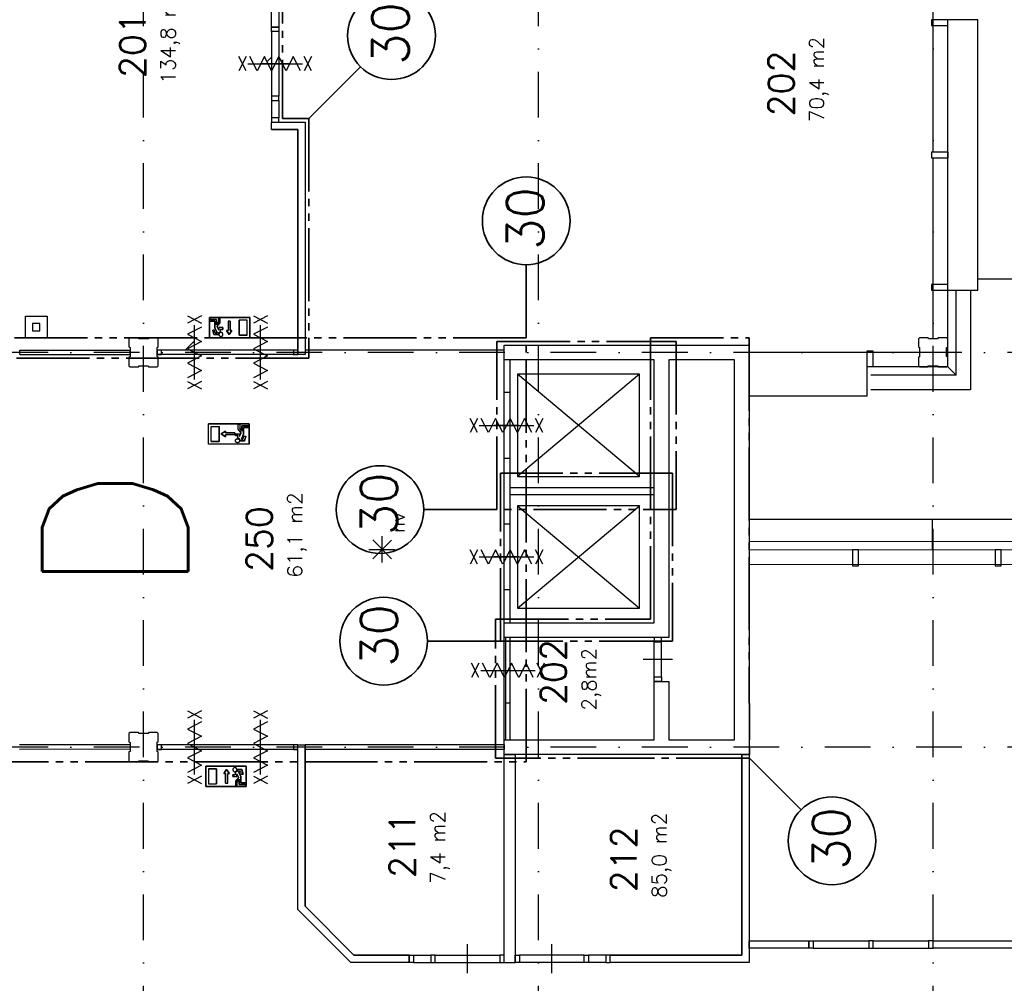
# Model space of a CAD drawing. Extents: x 36324 to 146208, y 143889 to 220609.
# Tile 15 of 21: x 114068 to 127538, y 177550 to 190730. Entities that reach past the tile are written whole.
import ezdxf
from ezdxf.enums import TextEntityAlignment as Align

# ---------------------------------------------------------------- set-up
doc = ezdxf.new("R2010")
doc.units = 0
doc.header["$LTSCALE"] = 100
for name, pattern in [('B0302', [12.5, 6.25, -3.125, 0, -3.125]), ('B0701', [2.34375, 1.5625, -0.78125]), ('B0804', [15, 10, -1, 1, -1, 1, -1])]:
    doc.linetypes.add(name, pattern=pattern)
for name, color, linetype in [('Bouwkundig', 253, 'CONTINUOUS'), ('Bouwkundig tekst', 252, 'CONTINUOUS'), ('Stramien', 252, 'B0302')]:
    doc.layers.add(name, color=color, linetype=linetype)
doc.layers.add('brandscheiding', color=40, linetype='B0804', lineweight=35)
doc.styles.add('bouwk tekst', font='romans.shx')
doc.styles.get("Standard").update_dxf_attribs({"font": 'romans.shx'})

msp = doc.modelspace()

# ---------------------------------------------------------------- linework, layer by layer
at = {"layer": 'Bouwkundig', "linetype": 'Continuous'}
for p, q in [((117450, 190156), (117513, 190219)), ((126563, 186365), (126563, 187030)), ((126763, 185980), (126763, 187030)), ((126877, 185866), (126877, 187030)), ((127077, 187030), (127077, 185666)), ((116663, 186380), (116663, 186657)), ((116663, 186657), (117218, 186657)), ((116672, 186629), (116760, 186629)), ((116672, 186606), (116672, 186629)), ((116737, 186606), (116672, 186606)), ((116737, 186517), (116737, 186606)), ((116760, 186629), (116760, 186555)), ((116760, 186555), (116788, 186591)), ((116771, 186532), (116811, 186583)), ((116811, 186652), (116788, 186652)), ((116788, 186652), (116788, 186591)), ((116811, 186583), (116811, 186652)), ((116918, 186608), (116918, 186478)), ((116946, 186608), (116946, 186478)), ((117181, 186620), (117070, 186620)), ((117070, 186417), (117070, 186620)), ((117181, 186417), (117181, 186620)), ((117218, 186380), (117218, 186657)), ((116732, 186486), (116708, 186486)), ((116723, 186426), (116708, 186486)), ((116741, 186449), (116732, 186486)), ((116768, 186449), (116737, 186517)), ((116741, 186449), (116768, 186449)), ((116792, 186485), (116771, 186532)), ((116792, 186485), (116792, 186518)), ((116848, 186518), (116792, 186518)), ((116816, 186462), (116816, 186495)), ((116848, 186495), (116816, 186495)), ((116848, 186518), (116848, 186495)), ((116932, 186423), (116895, 186478)), ((116895, 186478), (116918, 186478)), ((116969, 186478), (116932, 186423)), ((116946, 186478), (116969, 186478)), ((116332, 186210), (116459, 186337)), ((116784, 186426), (116723, 186426)), ((117181, 186417), (117070, 186417)), ((126378, 186180), (125713, 186180)), ((126763, 185980), (125713, 185980)), ((126763, 185980), (126877, 185866)), ((126877, 185866), (125713, 185866)), ((127077, 185666), (125713, 185666)), ((117205, 185203), (116650, 185203)), ((116650, 184925), (116650, 185203)), ((116687, 185166), (116798, 185166)), ((116687, 184962), (116687, 185166)), ((116798, 184962), (116798, 185166)), ((116881, 185101), (116826, 185064)), ((116881, 185078), (116881, 185101)), ((117057, 185198), (117080, 185198)), ((117057, 185129), (117057, 185198)), ((117097, 185077), (117057, 185129)), ((117080, 185198), (117080, 185137)), ((117108, 185101), (117080, 185137)), ((117196, 185175), (117108, 185175)), ((117108, 185175), (117108, 185101)), ((117131, 185152), (117196, 185152)), ((117131, 185063), (117131, 185152)), ((117196, 185152), (117196, 185175)), ((117205, 184925), (117205, 185203)), ((116687, 184962), (116798, 184962)), ((116826, 185064), (116881, 185027)), ((117011, 185078), (116881, 185078)), ((117011, 185050), (116881, 185050)), ((116881, 185027), (116881, 185050)), ((117011, 185050), (117011, 185078)), ((117020, 185064), (117020, 185041)), ((117020, 185064), (117076, 185064)), ((117020, 185041), (117053, 185041)), ((117053, 185007), (117053, 185041)), ((117076, 185031), (117097, 185078)), ((117076, 185031), (117076, 185064)), ((117084, 184972), (117145, 184972)), ((117100, 184995), (117131, 185063)), ((117127, 184995), (117100, 184995)), ((117127, 184995), (117136, 185032)), ((117136, 185032), (117160, 185032)), ((117145, 184972), (117160, 185032)), ((117205, 184925), (116650, 184925)), ((126555, 183478), (126554, 183894)), ((119153, 183358, 2600), (118897, 183614, 2600)), ((118897, 183358, 2600), (119152, 183613, 2600)), ((119026, 183305, 2600), (119026, 183666, 2600)), ((118845, 183485, 2600), (119205, 183485, 2600)), ((122947, 182280), (120697, 182280)), ((116613, 180519), (116613, 180241)), ((117168, 180519), (117168, 180241)), ((116650, 180482), (116761, 180482)), ((116650, 180482), (116650, 180278)), ((116761, 180482), (116761, 180278)), ((116862, 180420), (116899, 180475)), ((116885, 180420), (116862, 180420)), ((116885, 180290), (116885, 180420)), ((116899, 180475), (116936, 180420)), ((116936, 180420), (116913, 180420)), ((116913, 180290), (116913, 180420)), ((116983, 180403), (117016, 180403)), ((116983, 180380), (116983, 180403)), ((116983, 180380), (117039, 180380)), ((117016, 180437), (117016, 180403)), ((117060, 180367), (117020, 180315)), ((117039, 180414), (117039, 180380)), ((117039, 180414), (117060, 180367)), ((117047, 180473), (117108, 180473)), ((117090, 180449), (117063, 180449)), ((117063, 180449), (117094, 180381)), ((117090, 180449), (117099, 180412)), ((117094, 180381), (117094, 180292)), ((117099, 180412), (117123, 180412)), ((117108, 180473), (117123, 180412)), ((117168, 180241), (116613, 180241)), ((116650, 180278), (116761, 180278)), ((117020, 180315), (117020, 180246)), ((117020, 180246), (117044, 180246)), ((117071, 180343), (117044, 180307)), ((117044, 180246), (117044, 180307)), ((117071, 180269), (117071, 180343)), ((117159, 180269), (117071, 180269)), ((117094, 180292), (117159, 180292)), ((117159, 180292), (117159, 180269))]:
    msp.add_line(p, q, dxfattribs=at)
at = {"layer": 'Bouwkundig', "linetype": 'B0701'}
for p, q in [((115578, 186380), (115563, 186365)), ((115563, 186365), (115563, 186254)), ((115695, 186380), (115578, 186380)), ((115700, 186365), (115695, 186380)), ((115825, 186365), (115700, 186365)), ((115833, 186380), (115825, 186365)), ((115948, 186380), (115833, 186380)), ((115963, 186365), (115948, 186380)), ((115963, 186252), (115963, 186365)), ((126378, 186380), (126363, 186365)), ((126363, 186365), (126363, 186254)), ((126495, 186380), (126378, 186380)), ((126500, 186365), (126495, 186380)), ((126625, 186365), (126500, 186365)), ((126633, 186380), (126625, 186365)), ((126748, 186380), (126633, 186380)), ((126763, 186365), (126748, 186380)), ((126763, 186252), (126763, 186365)), ((115563, 186254), (115578, 186246)), ((115578, 186246), (115578, 186121)), ((115948, 186247), (115963, 186252)), ((115948, 186122), (115948, 186247)), ((126363, 186254), (126378, 186246)), ((126378, 186246), (126378, 186121)), ((126748, 186247), (126763, 186252)), ((126748, 186122), (126748, 186247)), ((115578, 186121), (115563, 186116)), ((115563, 186116), (115563, 185995)), ((115963, 186114), (115948, 186122)), ((115963, 185995), (115963, 186114)), ((126378, 186121), (126363, 186116)), ((126363, 186116), (126363, 185995)), ((126763, 186114), (126748, 186122)), ((126763, 185995), (126763, 186114)), ((115563, 185995), (115578, 185980)), ((115578, 185980), (115693, 185980)), ((115693, 185980), (115701, 185995)), ((115701, 185995), (115826, 185995)), ((115826, 185995), (115831, 185980)), ((115831, 185980), (115948, 185980)), ((115948, 185980), (115963, 185995)), ((126363, 185995), (126378, 185980)), ((126378, 185980), (126493, 185980)), ((126493, 185980), (126501, 185995)), ((126501, 185995), (126626, 185995)), ((126626, 185995), (126631, 185980)), ((126631, 185980), (126748, 185980)), ((126748, 185980), (126763, 185995)), ((115578, 180980), (115563, 180965)), ((115563, 180965), (115563, 180854)), ((115695, 180980), (115578, 180980)), ((115700, 180965), (115695, 180980)), ((115825, 180965), (115700, 180965)), ((115833, 180980), (115825, 180965)), ((115948, 180980), (115833, 180980)), ((115963, 180965), (115948, 180980)), ((115963, 180852), (115963, 180965)), ((115563, 180854), (115578, 180846)), ((115578, 180846), (115578, 180721)), ((115948, 180847), (115963, 180852)), ((115948, 180722), (115948, 180847)), ((115578, 180721), (115563, 180716)), ((115563, 180716), (115563, 180595)), ((115963, 180714), (115948, 180722)), ((115963, 180595), (115963, 180714)), ((115563, 180595), (115578, 180580)), ((115578, 180580), (115693, 180580)), ((115693, 180580), (115701, 180595)), ((115701, 180595), (115826, 180595)), ((115826, 180595), (115831, 180580)), ((115831, 180580), (115948, 180580)), ((115948, 180580), (115963, 180595))]:
    msp.add_line(p, q, dxfattribs=at)
at = {"layer": 'Bouwkundig', "linetype": 'Continuous'}
for points in [[(117613, 190630), (117513, 190630), (117513, 194330), (119813, 194330)], [(117513, 190680), (117513, 194330)], [(117613, 194230), (117613, 190680)], [(117513, 190630), (117513, 190680)], [(117613, 190630), (117513, 190630)], [(117613, 190680), (117613, 190630)], [(126563, 188920), (126563, 190650)], [(126763, 187030), (127177, 187030), (127177, 190730), (127077, 190730)], [(127177, 190730), (126763, 190730)], [(126763, 187110), (126763, 190650)], [(126877, 187030), (127177, 187030), (127177, 190730), (127077, 190730)], [(117513, 190571), (117513, 189685)], [(117613, 190571), (117613, 189685)], [(117166, 190031), (117066, 190225)], [(117166, 190225), (117066, 190031)], [(117910, 190031), (117811, 190225), (117712, 190031), (117613, 190225), (117514, 190031), (117415, 190225), (117316, 190031), (117217, 190225)], [(118061, 190031), (117961, 190225)], [(118061, 190225), (117961, 190031)], [(117191, 190128), (117936, 190128)], [(117763, 190128), (117563, 190128), (117363, 190128)], [(117763, 190128), (117563, 190128), (117363, 190128)], [(117513, 189626), (117513, 189390)], [(117613, 189626), (117613, 189390)], [(117513, 189330), (117972, 189330), (117972, 186150)], [(117513, 189230), (117513, 189330)], [(117513, 189330), (117972, 189330)], [(117972, 189330), (117972, 186150)], [(117513, 189230), (117872, 189230), (117872, 186150)], [(117872, 189230), (117513, 189230)], [(117872, 186150), (117872, 189230)], [(126763, 188920), (126763, 188840)], [(126563, 187110), (126563, 188840)], [(103963, 180466), (103963, 152780), (138363, 152780), (138363, 187180), (127177, 187180)], [(126563, 186365), (126563, 187030)], [(114445, 186376), (114145, 186376), (114145, 186676), (114445, 186676), (114445, 186376)], [(116556, 186678), (116362, 186578)], [(116362, 186678), (116556, 186578)], [(116672, 186629), (116672, 186606), (116737, 186606), (116737, 186517), (116768, 186449), (116741, 186449), (116732, 186486), (116708, 186486), (116723, 186426), (116784, 186426), (116785, 186432), (116785, 186434), (116786, 186437), (116787, 186439), (116788, 186443), (116790, 186446), (116791, 186447), (116793, 186450), (116795, 186452), (116798, 186454), (116801, 186456), (116804, 186458), (116807, 186459), (116811, 186461), (116814, 186461), (116816, 186462), (116816, 186495), (116848, 186495), (116848, 186518), (116792, 186518), (116792, 186485), (116771, 186532), (116811, 186583), (116811, 186652), (116788, 186652), (116788, 186591), (116760, 186555), (116760, 186629), (116672, 186629)], [(116946, 186608), (116918, 186608), (116918, 186478), (116895, 186478), (116932, 186423), (116969, 186478), (116946, 186478), (116946, 186608)], [(117070, 186620), (117070, 186417), (117181, 186417), (117181, 186620), (117070, 186620)], [(117458, 186678), (117264, 186578)], [(117264, 186678), (117458, 186578)], [(116556, 186527), (116362, 186428), (116556, 186329), (116362, 186230), (116556, 186131), (116362, 186032), (116556, 185933), (116362, 185834)], [(116459, 185808), (116459, 186553)], [(116784, 186426), (116784, 186426), (116784, 186427), (116784, 186427), (116784, 186427), (116784, 186428), (116784, 186428), (116784, 186429), (116784, 186429), (116784, 186429), (116784, 186430), (116784, 186430), (116784, 186431), (116785, 186431), (116785, 186431), (116785, 186432), (116785, 186432), (116785, 186433), (116785, 186433), (116785, 186433), (116785, 186434), (116785, 186434), (116785, 186435), (116785, 186435), (116785, 186435), (116786, 186436), (116786, 186436), (116786, 186437), (116786, 186437), (116786, 186437), (116786, 186438), (116786, 186438), (116786, 186439), (116787, 186439), (116787, 186439), (116787, 186440), (116787, 186440), (116787, 186440), (116787, 186441), (116788, 186441), (116788, 186442), (116788, 186442), (116788, 186442), (116788, 186443), (116788, 186443), (116789, 186443), (116789, 186444), (116789, 186444), (116789, 186444), (116789, 186445), (116790, 186445), (116790, 186445), (116790, 186446), (116790, 186446), (116791, 186446), (116791, 186447), (116791, 186447), (116791, 186447), (116792, 186448), (116792, 186448), (116792, 186448), (116792, 186449), (116793, 186449), (116793, 186449), (116793, 186450), (116793, 186450), (116794, 186450), (116794, 186451), (116794, 186451), (116794, 186451), (116795, 186451), (116795, 186452), (116795, 186452), (116796, 186452), (116796, 186453), (116796, 186453), (116797, 186453), (116797, 186453), (116797, 186454), (116798, 186454), (116798, 186454), (116798, 186454), (116798, 186455), (116799, 186455), (116799, 186455), (116799, 186455), (116800, 186456), (116800, 186456), (116800, 186456), (116801, 186456), (116801, 186456), (116802, 186457), (116802, 186457), (116802, 186457), (116803, 186457), (116803, 186457), (116803, 186458), (116804, 186458), (116804, 186458), (116804, 186458), (116805, 186458), (116805, 186459), (116805, 186459), (116806, 186459), (116806, 186459), (116807, 186459), (116807, 186459), (116807, 186460), (116808, 186460), (116808, 186460), (116808, 186460), (116809, 186460), (116809, 186460), (116810, 186460), (116810, 186460), (116810, 186461), (116811, 186461), (116811, 186461), (116812, 186461), (116812, 186461), (116812, 186461), (116813, 186461), (116813, 186461), (116814, 186461), (116814, 186461), (116814, 186461), (116815, 186461), (116815, 186462), (116816, 186462)], [(116840, 186406), (116841, 186407), (116842, 186408), (116843, 186409), (116843, 186410), (116844, 186412), (116845, 186413), (116845, 186414), (116846, 186415), (116846, 186416), (116847, 186418), (116847, 186419), (116847, 186420), (116848, 186422), (116848, 186423), (116848, 186424), (116848, 186426), (116848, 186427), (116848, 186428), (116848, 186430), (116847, 186431), (116847, 186433), (116847, 186434), (116846, 186435), (116846, 186436), (116845, 186438), (116845, 186439), (116844, 186440), (116843, 186441), (116843, 186442), (116842, 186443), (116841, 186444), (116840, 186445), (116839, 186446), (116838, 186447), (116837, 186448), (116836, 186449), (116834, 186450), (116833, 186450), (116832, 186451), (116831, 186451), (116830, 186452), (116828, 186452), (116827, 186453), (116826, 186453), (116824, 186453), (116823, 186453), (116822, 186453), (116820, 186454), (116819, 186453), (116818, 186453), (116816, 186453), (116815, 186453), (116813, 186453), (116812, 186452), (116811, 186452), (116810, 186451), (116808, 186451), (116807, 186450), (116806, 186450), (116805, 186449), (116804, 186448), (116803, 186447), (116802, 186446), (116801, 186445), (116800, 186444), (116799, 186443), (116798, 186442), (116797, 186441), (116796, 186440), (116796, 186439), (116795, 186438), (116795, 186436), (116794, 186435), (116794, 186434), (116793, 186433), (116793, 186431), (116793, 186430), (116793, 186428), (116793, 186427), (116792, 186426), (116793, 186424), (116793, 186423), (116793, 186422), (116793, 186420), (116793, 186419), (116794, 186418), (116794, 186416), (116795, 186415), (116795, 186414), (116796, 186413), (116796, 186412), (116797, 186410), (116798, 186409), (116799, 186408), (116800, 186407), (116801, 186406), (116802, 186405), (116803, 186404), (116804, 186403), (116805, 186403), (116806, 186402), (116807, 186401), (116808, 186401), (116810, 186400), (116811, 186400), (116812, 186399), (116813, 186399), (116815, 186399), (116816, 186398), (116818, 186398), (116819, 186398), (116820, 186398), (116822, 186398), (116823, 186398), (116824, 186398), (116826, 186399), (116827, 186399), (116828, 186399), (116830, 186400), (116831, 186400), (116832, 186401), (116833, 186401), (116834, 186402), (116836, 186403), (116837, 186403), (116838, 186404), (116839, 186405), (116840, 186406)], [(116793, 186422), (116794, 186417), (116796, 186412), (116799, 186408), (116801, 186406), (116805, 186403), (116809, 186400), (116815, 186399), (116822, 186398), (116828, 186399), (116832, 186401), (116834, 186402), (116837, 186404), (116839, 186405), (116842, 186409), (116845, 186412), (116846, 186417), (116848, 186422), (116848, 186427), (116848, 186430), (116846, 186436), (116844, 186439), (116841, 186444), (116837, 186448), (116834, 186450), (116830, 186452), (116826, 186453), (116819, 186453), (116813, 186452), (116809, 186451), (116805, 186449), (116802, 186447), (116799, 186443), (116796, 186439), (116794, 186436), (116793, 186432), (116793, 186429), (116793, 186424), (116793, 186422)], [(117458, 186527), (117264, 186428), (117458, 186329), (117264, 186230), (117458, 186131), (117264, 186032), (117458, 185933), (117264, 185834)], [(117361, 185808), (117361, 186553)], [(116459, 185980), (116459, 186180), (116459, 186380)], [(117361, 185980), (117361, 186180), (117361, 186380)], [(114068, 186210), (115578, 186211)], [(114068, 186150), (114068, 186210)], [(115578, 186151), (115578, 186211)], [(117872, 186210), (115948, 186210)], [(120697, 186210), (117972, 186210)], [(120697, 186280), (124047, 186280)], [(120697, 186080), (120697, 186280)], [(124047, 186280), (124047, 180680)], [(125661, 186180), (124063, 186180)], [(114068, 186150), (115578, 186151)], [(117872, 186150), (115948, 186150)], [(117872, 186150), (115948, 186150)], [(117972, 186150), (117872, 186150)], [(120697, 182480), (120697, 186080)], [(122747, 186080), (120697, 186080)], [(120777, 182480), (120777, 186080)], [(122747, 182480), (122747, 186080)], [(122947, 186080), (122947, 182280)], [(123847, 186080), (122947, 186080)], [(123847, 180880), (123847, 186080)], [(125661, 185580), (125661, 185980)], [(116556, 185783), (116362, 185683)], [(116362, 185783), (116556, 185683)], [(117458, 185783), (117264, 185683)], [(117264, 185783), (117458, 185683)], [(122547, 184480), (120877, 185880)], [(122547, 185880), (120877, 184480)], [(120777, 185630), (120697, 185630)], [(125661, 185580), (124047, 185580)], [(120330, 185082), (120230, 185275)], [(120330, 185275), (120230, 185082)], [(121074, 185082), (120975, 185275), (120876, 185082), (120777, 185275), (120678, 185082), (120579, 185275), (120480, 185082), (120381, 185275)], [(121225, 185082), (121125, 185275)], [(121225, 185275), (121125, 185082)], [(117205, 185203), (117205, 184925), (116650, 184925), (116650, 185203), (117205, 185203)], [(116798, 185166), (116798, 184962), (116687, 184962), (116687, 185166), (116798, 185166)], [(117011, 185078), (117011, 185050), (116881, 185050), (116881, 185027), (116826, 185064), (116881, 185101), (116881, 185078), (117011, 185078)], [(117196, 185175), (117196, 185152), (117131, 185152), (117131, 185063), (117100, 184995), (117127, 184995), (117136, 185032), (117160, 185032), (117145, 184972), (117084, 184972), (117084, 184977), (117083, 184980), (117082, 184983), (117081, 184985), (117080, 184989), (117078, 184991), (117077, 184993), (117075, 184996), (117073, 184998), (117070, 185000), (117067, 185002), (117064, 185004), (117062, 185005), (117057, 185006), (117054, 185007), (117053, 185008), (117053, 185041), (117020, 185041), (117020, 185064), (117076, 185064), (117076, 185031), (117097, 185078), (117057, 185129), (117057, 185198), (117080, 185198), (117080, 185137), (117108, 185101), (117108, 185175), (117196, 185175)], [(120355, 185178), (121100, 185178)], [(120895, 185178), (120559, 185178)], [(117075, 184968), (117074, 184963), (117072, 184958), (117069, 184954), (117067, 184951), (117063, 184948), (117059, 184946), (117054, 184944), (117046, 184944), (117040, 184945), (117036, 184947), (117034, 184948), (117031, 184949), (117029, 184951), (117026, 184955), (117024, 184958), (117022, 184963), (117020, 184968), (117020, 184972), (117020, 184976), (117022, 184982), (117024, 184985), (117027, 184989), (117031, 184994), (117034, 184996), (117038, 184998), (117043, 184999), (117049, 184999), (117055, 184998), (117060, 184997), (117063, 184995), (117066, 184993), (117069, 184989), (117072, 184985), (117074, 184982), (117075, 184978), (117075, 184975), (117076, 184970), (117075, 184968)], [(117028, 184952), (117027, 184953), (117026, 184954), (117026, 184955), (117025, 184956), (117024, 184957), (117023, 184959), (117023, 184960), (117022, 184961), (117022, 184962), (117021, 184964), (117021, 184965), (117021, 184966), (117020, 184968), (117020, 184969), (117020, 184970), (117020, 184972), (117020, 184973), (117020, 184974), (117020, 184976), (117021, 184977), (117021, 184978), (117021, 184980), (117022, 184981), (117022, 184982), (117023, 184983), (117023, 184985), (117024, 184986), (117025, 184987), (117026, 184988), (117026, 184989), (117027, 184990), (117028, 184991), (117029, 184992), (117030, 184993), (117031, 184994), (117032, 184995), (117034, 184995), (117035, 184996), (117036, 184997), (117037, 184997), (117039, 184998), (117040, 184998), (117041, 184999), (117042, 184999), (117044, 184999), (117045, 184999), (117047, 184999), (117048, 184999), (117049, 184999), (117051, 184999), (117052, 184999), (117053, 184999), (117055, 184999), (117056, 184998), (117057, 184998), (117059, 184997), (117060, 184997), (117061, 184996), (117062, 184995), (117063, 184995), (117064, 184994), (117065, 184993), (117067, 184992), (117068, 184991), (117068, 184990), (117069, 184989), (117070, 184988), (117071, 184987), (117072, 184986), (117072, 184985), (117073, 184983), (117074, 184982), (117074, 184981), (117074, 184980), (117075, 184978), (117075, 184977), (117075, 184976), (117076, 184974), (117076, 184973), (117076, 184972), (117076, 184970), (117076, 184969), (117075, 184968), (117075, 184966), (117075, 184965), (117074, 184964), (117074, 184962), (117074, 184961), (117073, 184960), (117072, 184959), (117072, 184957), (117071, 184956), (117070, 184955), (117069, 184954), (117068, 184953), (117068, 184952), (117067, 184951), (117065, 184950), (117064, 184949), (117063, 184949), (117062, 184948), (117061, 184947), (117060, 184947), (117059, 184946), (117057, 184946), (117056, 184945), (117055, 184945), (117053, 184944), (117052, 184944), (117051, 184944), (117049, 184944), (117048, 184944), (117047, 184944), (117045, 184944), (117044, 184944), (117042, 184944), (117041, 184945), (117040, 184945), (117039, 184946), (117037, 184946), (117036, 184947), (117035, 184947), (117034, 184948), (117032, 184949), (117031, 184949), (117030, 184950), (117029, 184951), (117028, 184952)], [(117084, 184972), (117084, 184972), (117084, 184972), (117084, 184973), (117084, 184973), (117084, 184974), (117084, 184974), (117084, 184974), (117084, 184975), (117084, 184975), (117084, 184976), (117084, 184976), (117084, 184977), (117084, 184977), (117084, 184977), (117083, 184978), (117083, 184978), (117083, 184979), (117083, 184979), (117083, 184979), (117083, 184980), (117083, 184980), (117083, 184981), (117083, 184981), (117083, 184981), (117083, 184982), (117082, 184982), (117082, 184982), (117082, 184983), (117082, 184983), (117082, 184984), (117082, 184984), (117082, 184984), (117082, 184985), (117081, 184985), (117081, 184986), (117081, 184986), (117081, 184986), (117081, 184987), (117081, 184987), (117080, 184987), (117080, 184988), (117080, 184988), (117080, 184988), (117080, 184989), (117079, 184989), (117079, 184990), (117079, 184990), (117079, 184990), (117079, 184991), (117078, 184991), (117078, 184991), (117078, 184992), (117078, 184992), (117078, 184992), (117077, 184993), (117077, 184993), (117077, 184993), (117077, 184994), (117076, 184994), (117076, 184994), (117076, 184995), (117076, 184995), (117075, 184995), (117075, 184995), (117075, 184996), (117074, 184996), (117074, 184996), (117074, 184997), (117074, 184997), (117073, 184997), (117073, 184998), (117073, 184998), (117072, 184998), (117072, 184998), (117072, 184999), (117072, 184999), (117071, 184999), (117071, 184999), (117071, 185000), (117070, 185000), (117070, 185000), (117070, 185000), (117069, 185001), (117069, 185001), (117069, 185001), (117068, 185001), (117068, 185002), (117068, 185002), (117067, 185002), (117067, 185002), (117067, 185003), (117066, 185003), (117066, 185003), (117066, 185003), (117065, 185003), (117065, 185004), (117064, 185004), (117064, 185004), (117064, 185004), (117063, 185004), (117063, 185004), (117063, 185005), (117062, 185005), (117062, 185005), (117062, 185005), (117061, 185005), (117061, 185005), (117060, 185006), (117060, 185006), (117060, 185006), (117059, 185006), (117059, 185006), (117058, 185006), (117058, 185006), (117058, 185006), (117057, 185007), (117057, 185007), (117057, 185007), (117056, 185007), (117056, 185007), (117055, 185007), (117055, 185007), (117055, 185007), (117054, 185007), (117054, 185007), (117053, 185007), (117053, 185007), (117053, 185007)], [(120777, 184730), (120697, 184730)], [(120777, 184230), (120777, 184330)], [(120777, 184330), (122747, 184330)], [(122747, 184230), (120777, 184230)], [(120877, 184080), (122547, 182680)], [(120877, 182680), (122547, 184080)], [(135077, 183894), (124063, 183894)], [(120777, 183830), (120697, 183830)], [(120330, 183285), (120230, 183479)], [(120330, 183479), (120230, 183285)], [(121074, 183285), (120975, 183479), (120876, 183285), (120777, 183479), (120678, 183285), (120579, 183479), (120480, 183285), (120381, 183479)], [(121225, 183285), (121125, 183479)], [(121225, 183479), (121125, 183285)], [(131963, 183594), (124042, 183590)], [(131963, 183480), (124042, 183476)], [(120355, 183382), (121100, 183382)], [(120895, 183382), (120559, 183382)], [(133561, 183280), (124049, 183276)], [(120777, 182930), (120697, 182930)], [(120697, 182280), (120697, 182480)], [(120697, 182480), (122747, 182480)], [(120697, 180880), (120697, 182280)], [(120717, 180880), (120717, 182280)], [(120777, 180880), (120777, 182280)], [(122747, 181740), (122747, 182221)], [(122847, 181740), (122847, 182221)], [(120350, 181927), (120250, 181733)], [(120350, 181733), (120250, 181927)], [(121094, 181733), (120995, 181927), (120896, 181733), (120797, 181927), (120698, 181733), (120599, 181927), (120500, 181733), (120401, 181927)], [(121245, 181927), (121145, 181733)], [(121245, 181733), (121145, 181927)], [(122997, 181980), (122797, 181980), (122597, 181980)], [(120375, 181830), (121120, 181830)], [(122747, 181680), (122947, 181680)], [(122747, 180880), (122747, 181680)], [(122947, 181680), (122947, 180880)], [(120777, 181380), (120717, 181380)], [(116556, 181278), (116362, 181178)], [(116362, 181278), (116556, 181178)], [(117458, 181278), (117264, 181178)], [(117264, 181278), (117458, 181178)], [(116556, 181127), (116362, 181028), (116556, 180929), (116362, 180830), (116556, 180731), (116362, 180632), (116556, 180533), (116362, 180434)], [(116459, 180408), (116459, 181153)], [(117458, 181127), (117264, 181028), (117458, 180929), (117264, 180830), (117458, 180731), (117264, 180632), (117458, 180533), (117264, 180434)], [(117361, 180408), (117361, 181153)], [(116459, 180580), (116459, 180780), (116459, 180980)], [(117361, 180580), (117361, 180780), (117361, 180980)], [(115577, 180811), (114067, 180810)], [(117872, 180810), (115948, 180810)], [(115948, 180810), (115948, 180750)], [(117872, 180810), (117972, 180810)], [(117872, 178562), (117872, 180810)], [(117872, 178562), (117872, 180810)], [(120697, 180810), (117972, 180810)], [(117972, 178604), (117972, 180810)], [(117972, 180810), (117972, 178604)], [(120697, 180680), (120697, 180880)], [(120697, 180880), (122747, 180880)], [(120697, 180810), (120697, 180750)], [(122947, 180880), (123847, 180880)], [(115577, 180751), (114067, 180750)], [(117872, 180750), (115948, 180750)], [(120697, 180750), (117972, 180750)], [(124047, 180680), (120697, 180680)], [(120697, 180680), (120847, 180680)], [(120697, 177830), (120697, 180680)], [(122847, 180680), (120697, 180680)], [(120847, 180680), (120847, 177830)], [(124047, 180680), (124047, 177837), (122147, 177837)], [(123947, 180680), (123947, 177937), (122147, 177937)], [(124047, 180680), (122847, 180680)], [(123947, 180680), (124047, 180680)], [(123947, 177937), (123947, 180680)], [(124047, 180680), (124047, 177837)], [(116556, 180383), (116362, 180283)], [(116362, 180383), (116556, 180283)], [(116761, 180278), (116761, 180482), (116650, 180482), (116650, 180278), (116761, 180278)], [(116885, 180290), (116913, 180290), (116913, 180420), (116936, 180420), (116899, 180475), (116862, 180420), (116885, 180420), (116885, 180290)], [(117039, 180477), (117037, 180481), (117035, 180486), (117032, 180490), (117030, 180493), (117026, 180496), (117022, 180498), (117017, 180500), (117009, 180500), (117003, 180499), (116999, 180498), (116997, 180496), (116994, 180495), (116992, 180493), (116989, 180489), (116987, 180486), (116985, 180482), (116984, 180476), (116983, 180472), (116984, 180468), (116985, 180462), (116987, 180459), (116990, 180455), (116994, 180451), (116997, 180449), (117001, 180447), (117006, 180445), (117013, 180445), (117019, 180446), (117023, 180447), (117026, 180449), (117029, 180452), (117033, 180455), (117035, 180459), (117037, 180462), (117038, 180466), (117039, 180469), (117039, 180474), (117039, 180477)], [(116992, 180492), (116991, 180491), (116990, 180490), (116989, 180489), (116988, 180488), (116987, 180487), (116987, 180486), (116986, 180484), (116986, 180483), (116985, 180482), (116985, 180481), (116984, 180479), (116984, 180478), (116984, 180477), (116984, 180475), (116983, 180474), (116983, 180473), (116983, 180471), (116984, 180470), (116984, 180468), (116984, 180467), (116984, 180466), (116985, 180464), (116985, 180463), (116986, 180462), (116986, 180461), (116987, 180459), (116987, 180458), (116988, 180457), (116989, 180456), (116990, 180455), (116991, 180454), (116992, 180453), (116993, 180452), (116994, 180451), (116995, 180450), (116996, 180449), (116997, 180449), (116998, 180448), (116999, 180447), (117001, 180447), (117002, 180446), (117003, 180446), (117004, 180446), (117006, 180445), (117007, 180445), (117008, 180445), (117010, 180445), (117011, 180445), (117012, 180445), (117014, 180445), (117015, 180445), (117017, 180445), (117018, 180446), (117019, 180446), (117020, 180446), (117022, 180447), (117023, 180447), (117024, 180448), (117025, 180449), (117027, 180449), (117028, 180450), (117029, 180451), (117030, 180452), (117031, 180453), (117032, 180454), (117033, 180455), (117033, 180456), (117034, 180457), (117035, 180458), (117036, 180459), (117036, 180461), (117037, 180462), (117037, 180463), (117038, 180464), (117038, 180466), (117038, 180467), (117039, 180468), (117039, 180470), (117039, 180471), (117039, 180473), (117039, 180474), (117039, 180475), (117039, 180477), (117038, 180478), (117038, 180479), (117038, 180481), (117037, 180482), (117037, 180483), (117036, 180484), (117036, 180486), (117035, 180487), (117034, 180488), (117033, 180489), (117033, 180490), (117032, 180491), (117031, 180492), (117030, 180493), (117029, 180494), (117028, 180495), (117027, 180496), (117025, 180496), (117024, 180497), (117023, 180498), (117022, 180498), (117020, 180499), (117019, 180499), (117018, 180499), (117017, 180500), (117015, 180500), (117014, 180500), (117012, 180500), (117011, 180500), (117010, 180500), (117008, 180500), (117007, 180500), (117006, 180500), (117004, 180499), (117003, 180499), (117002, 180499), (117001, 180498), (116999, 180498), (116998, 180497), (116997, 180496), (116996, 180496), (116995, 180495), (116994, 180494), (116993, 180493), (116992, 180492)], [(117159, 180269), (117159, 180292), (117094, 180292), (117094, 180381), (117063, 180449), (117090, 180449), (117099, 180412), (117123, 180412), (117108, 180473), (117047, 180473), (117047, 180467), (117046, 180464), (117046, 180462), (117045, 180459), (117043, 180455), (117041, 180453), (117040, 180451), (117038, 180448), (117036, 180447), (117033, 180444), (117031, 180442), (117028, 180440), (117025, 180439), (117021, 180438), (117018, 180437), (117016, 180436), (117016, 180403), (116983, 180403), (116983, 180380), (117039, 180380), (117039, 180414), (117060, 180367), (117020, 180315), (117020, 180246), (117044, 180246), (117044, 180307), (117071, 180343), (117071, 180269), (117159, 180269)], [(117047, 180473), (117047, 180472), (117047, 180472), (117047, 180471), (117047, 180471), (117047, 180470), (117047, 180470), (117047, 180470), (117047, 180469), (117047, 180469), (117047, 180468), (117047, 180468), (117047, 180468), (117047, 180467), (117047, 180467), (117047, 180466), (117047, 180466), (117047, 180466), (117047, 180465), (117046, 180465), (117046, 180464), (117046, 180464), (117046, 180464), (117046, 180463), (117046, 180463), (117046, 180462), (117046, 180462), (117046, 180462), (117045, 180461), (117045, 180461), (117045, 180461), (117045, 180460), (117045, 180460), (117045, 180459), (117045, 180459), (117044, 180459), (117044, 180458), (117044, 180458), (117044, 180458), (117044, 180457), (117044, 180457), (117043, 180456), (117043, 180456), (117043, 180456), (117043, 180455), (117043, 180455), (117043, 180455), (117042, 180454), (117042, 180454), (117042, 180454), (117042, 180453), (117041, 180453), (117041, 180453), (117041, 180452), (117041, 180452), (117041, 180452), (117040, 180451), (117040, 180451), (117040, 180451), (117040, 180450), (117039, 180450), (117039, 180450), (117039, 180449), (117039, 180449), (117038, 180449), (117038, 180448), (117038, 180448), (117037, 180448), (117037, 180447), (117037, 180447), (117037, 180447), (117036, 180447), (117036, 180446), (117036, 180446), (117035, 180446), (117035, 180446), (117035, 180445), (117034, 180445), (117034, 180445), (117034, 180444), (117034, 180444), (117033, 180444), (117033, 180444), (117033, 180443), (117032, 180443), (117032, 180443), (117032, 180443), (117031, 180443), (117031, 180442), (117031, 180442), (117030, 180442), (117030, 180442), (117030, 180441), (117029, 180441), (117029, 180441), (117028, 180441), (117028, 180441), (117028, 180440), (117027, 180440), (117027, 180440), (117027, 180440), (117026, 180440), (117026, 180440), (117026, 180439), (117025, 180439), (117025, 180439), (117024, 180439), (117024, 180439), (117024, 180439), (117023, 180439), (117023, 180438), (117022, 180438), (117022, 180438), (117022, 180438), (117021, 180438), (117021, 180438), (117021, 180438), (117020, 180438), (117020, 180437), (117019, 180437), (117019, 180437), (117019, 180437), (117018, 180437), (117018, 180437), (117017, 180437), (117017, 180437), (117017, 180437), (117016, 180437), (117016, 180437)], [(117458, 180383), (117264, 180283)], [(117264, 180383), (117458, 180283)], [(118597, 177837), (117872, 178562)], [(119397, 177837), (118597, 177837), (117872, 178562)], [(117972, 178604), (118639, 177937)], [(119397, 177937), (118639, 177937), (117972, 178604)], [(120194, 177687), (120194, 177887), (120194, 178087)], [(121349, 177687), (121349, 177887), (121349, 178087)], [(124047, 178130), (124863, 178130)], [(124047, 178030), (124047, 178130)], [(124863, 178130), (124863, 178030)], [(124923, 178130), (125683, 178130)], [(125743, 178130), (126503, 178130)], [(126563, 178030), (126563, 178130)], [(126563, 178130), (127913, 178130)], [(124863, 178030), (124047, 178030)], [(124923, 178031), (125683, 178031)], [(125743, 178031), (126503, 178031)], [(127913, 178030), (126563, 178030)], [(119397, 177837), (118597, 177837)], [(118639, 177937), (119397, 177937)], [(119397, 177937), (119397, 177837)], [(119457, 177937), (119692, 177937)], [(119457, 177837), (119692, 177837)], [(119752, 177937), (120637, 177937)], [(119752, 177837), (120637, 177837)], [(120847, 177830), (120697, 177830)], [(121792, 177937), (120907, 177937)], [(121792, 177837), (120907, 177837)], [(122087, 177937), (121851, 177937)], [(122087, 177837), (121851, 177837)], [(122147, 177937), (123947, 177937)], [(122147, 177837), (122147, 177937)], [(124047, 177837), (122147, 177837)]]:
    msp.add_lwpolyline(points, dxfattribs=at)
for points in [[(117613, 190630), (117613, 190571), (117513, 190571), (117513, 190630)], [(126763, 190650), (126763, 190730), (126543, 190730), (126543, 190650)], [(117613, 189626), (117613, 189685), (117513, 189685), (117513, 189626)], [(117613, 189330), (117613, 189390), (117513, 189390), (117513, 189330)], [(126763, 188840), (126763, 188920), (126543, 188920), (126543, 188840)], [(126763, 187030), (126763, 187110), (126543, 187110), (126543, 187030)], [(114345, 186476), (114345, 186576), (114245, 186576), (114245, 186476)], [(116784, 186426), (116785, 186432), (116788, 186442), (116792, 186448), (116795, 186452), (116801, 186457), (116808, 186460), (116813, 186461), (116816, 186462), (116816, 186495), (116848, 186495), (116848, 186518), (116792, 186518), (116792, 186485), (116771, 186532), (116811, 186583), (116811, 186652), (116788, 186652), (116788, 186591), (116760, 186555), (116760, 186629), (116672, 186629), (116672, 186606), (116737, 186606), (116737, 186517), (116768, 186449), (116741, 186449), (116732, 186486), (116708, 186486), (116723, 186426)], [(116008, 186150), (116008, 186210), (115948, 186210), (115948, 186150)], [(117872, 186150), (117872, 186210), (117812, 186210), (117812, 186150)], [(125741, 185980), (125661, 185980), (125661, 186200), (125741, 186200)], [(122547, 184480), (122547, 185880), (120877, 185880), (120877, 184480)], [(117084, 184972), (117083, 184978), (117080, 184988), (117076, 184994), (117073, 184998), (117067, 185002), (117060, 185006), (117056, 185007), (117053, 185008), (117053, 185041), (117020, 185041), (117020, 185064), (117076, 185064), (117076, 185031), (117097, 185078), (117057, 185129), (117057, 185198), (117080, 185198), (117080, 185137), (117108, 185101), (117108, 185175), (117196, 185175), (117196, 185152), (117131, 185152), (117131, 185063), (117100, 184995), (117127, 184995), (117136, 185032), (117160, 185032), (117145, 184972)], [(122547, 182680), (122547, 184080), (120877, 184080), (120877, 182680)], [(125543, 183480), (125463, 183480), (125463, 183260), (125543, 183260)], [(127493, 183480), (127413, 183480), (127413, 183260), (127493, 183260)], [(122747, 182280), (122747, 182221), (122847, 182221), (122847, 182280)], [(122747, 181680), (122747, 181740), (122847, 181740), (122847, 181680)], [(116008, 180750), (116008, 180810), (115948, 180810), (115948, 180750)], [(117872, 180750), (117872, 180810), (117812, 180810), (117812, 180750)], [(117047, 180473), (117047, 180466), (117043, 180456), (117040, 180450), (117036, 180446), (117030, 180442), (117024, 180439), (117019, 180437), (117016, 180436), (117016, 180403), (116983, 180403), (116983, 180380), (117039, 180380), (117039, 180414), (117060, 180367), (117020, 180315), (117020, 180246), (117044, 180246), (117044, 180307), (117071, 180343), (117071, 180269), (117159, 180269), (117159, 180292), (117094, 180292), (117094, 180381), (117063, 180449), (117090, 180449), (117099, 180412), (117123, 180412), (117108, 180473)], [(124863, 178130), (124923, 178130), (124923, 178031), (124863, 178031)], [(125743, 178130), (125683, 178130), (125683, 178031), (125743, 178031)], [(126563, 178130), (126503, 178130), (126503, 178031), (126563, 178031)], [(119397, 177937), (119457, 177937), (119457, 177837), (119397, 177837)], [(119752, 177937), (119692, 177937), (119692, 177837), (119752, 177837)], [(120696, 177937), (120637, 177937), (120637, 177837), (120696, 177837)], [(120847, 177937), (120907, 177937), (120907, 177837), (120847, 177837)], [(121792, 177937), (121851, 177937), (121851, 177837), (121792, 177837)], [(122146, 177937), (122087, 177937), (122087, 177837), (122146, 177837)]]:
    msp.add_lwpolyline(points, close=True, dxfattribs=at)
at = {"layer": 'brandscheiding'}
for p, q in [((117663, 205180), (117663, 189380)), ((118022, 189380), (118729, 190087)), ((117663, 189380), (118022, 189380)), ((118022, 189380), (118022, 186100)), ((120997, 186379), (120997, 187379)), ((116663, 186380), (117218, 186380)), ((118022, 186100), (113768, 186100)), ((122997, 184530), (120647, 184530)), ((119597, 184030), (123047, 184030)), ((120647, 182230), (119647, 182230)), ((117168, 180519), (116613, 180519)), ((124050, 180630), (124757, 179923))]:
    msp.add_line(p, q, dxfattribs=at)
for points in [[(116663, 186657), (116663, 186380), (117218, 186380), (117218, 186657), (116663, 186657)], [(120597, 184030), (120597, 186330), (123047, 186330), (123047, 184030)], [(122997, 184530), (122997, 182230), (120647, 182230), (120647, 184530)], [(117168, 180241), (117168, 180519), (116613, 180519), (116613, 180241), (117168, 180241)]]:
    msp.add_lwpolyline(points, dxfattribs=at)
for points in [[(120997, 180580), (120997, 186379), (107463, 186380), (107463, 180580)], [(122697, 182530), (122697, 186380), (124047, 186380), (124050, 180630), (122697, 180630), (120577, 180630), (120577, 182530)]]:
    msp.add_lwpolyline(points, close=True, dxfattribs=at)
at = {"layer": 'brandscheiding', "linetype": 'Continuous'}
for centre in [(119154, 190512), (120997, 187979), (118997, 184030), (119047, 182230), (125181, 179499)]:
    msp.add_circle(centre, 600, dxfattribs=at)
at = {"layer": 'Stramien'}
for p, q in [((115763, 144389), (115763, 220481)), ((121163, 144389), (121163, 220481)), ((126563, 144389), (126563, 220481)), ((145708, 186180), (36324, 186180)), ((145708, 180780), (36324, 180780))]:
    msp.add_line(p, q, dxfattribs=at)

# ---------------------------------------------------------------- texts
at = {"layer": 'Bouwkundig tekst', "linetype": 'Continuous'}
for s, p in [('201', (115787, 189933)), ('202', (124661, 189408)), ('250', (117522, 183177)), ('202', (121546, 181358)), ('211', (119477, 178991)), ('212', (122508, 178796))]:
    msp.add_text(s, height=350, rotation=90, dxfattribs=at).set_placement(p)
msp.add_text('nv', height=185.9, rotation=90, dxfattribs=at).set_placement((119241, 183851, 2600), align=Align.MIDDLE)
at = {"layer": 'Bouwkundig tekst', "linetype": 'Continuous', "char_height": 200, "width": 1805, "attachment_point": 1, "rotation": 90, "style": 'bouwk tekst'}
for s, insert in [('134,8 m2', (115997, 189855)), ('70,4 m2', (124871, 189330)), ('61,1 m2', (117732, 183099)), ('2,8m2', (121756, 181280)), ('7,4 m2', (119687, 178913)), ('85,0 m2', (122718, 178718))]:
    msp.add_mtext(s, dxfattribs=dict(at, insert=insert))
at = {"layer": 'Bouwkundig tekst', "linetype": 'Continuous', "insert": (114374, 182842), "char_height": 2000, "width": 2037.36, "attachment_point": 1, "rotation": 90}
msp.add_mtext('D', dxfattribs=at)
at = {"layer": 'brandscheiding', "linetype": 'Continuous'}
for p in [(119390, 190114), (121234, 187582), (119234, 183678), (119234, 181878), (125418, 179101)]:
    msp.add_text('30', height=500, rotation=90, dxfattribs=at).set_placement(p)

doc.saveas('drawing.dxf')
